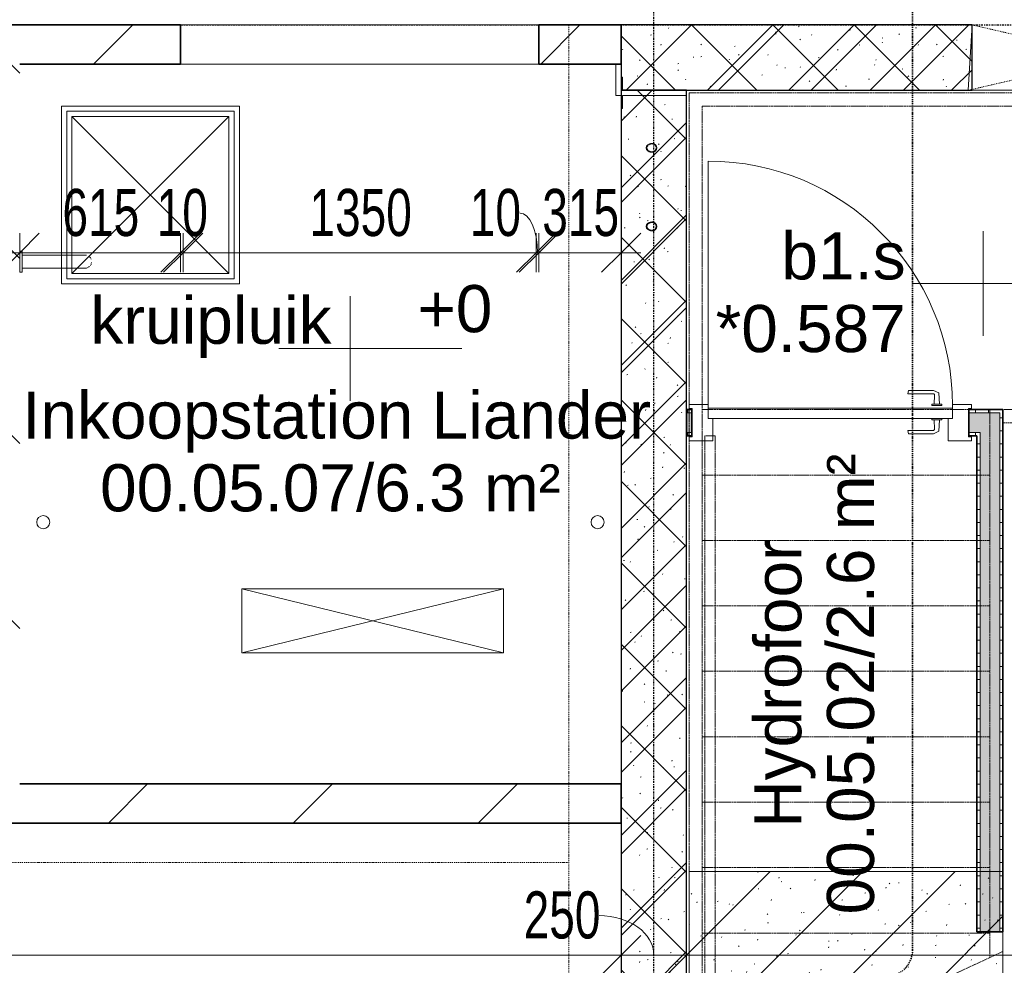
# Model space of a CAD drawing. Header units: millimetres. Extents: x -80560 to 110805, y -11020 to 52719.
# Tile 91 of 152: x 54070 to 57835, y 44207 to 47820. Entities that reach past the tile are written whole.
import ezdxf

# ---------------------------------------------------------------- set-up
doc = ezdxf.new("R2010")
doc.units = ezdxf.units.MM
for name, pattern in [('CENTER2', [20, 8, -4, 4, -4]), ('Dash', [6.35, 3.175, -3.175]), ('DASHDOT2', [8, 4, -2, 0, -2]), ('DASHED2-1', [3, 2, -1]), ('Hidden 1', [3.5, 2, -1.5]), ('HIDDEN2', [4.5, 3, -1.5])]:
    doc.linetypes.add(name, pattern=pattern)
for name, color, linetype, lineweight in [('A-ANNO-DIMS', 211, 'Continuous', 9), ('A-ANNO-DIMS-100', 211, 'Continuous', 9), ('A-ANNO-SYMB', 150, 'Continuous', 9), ('A-AREA-IDEN', 2, 'Continuous', 9), ('A-DETL', 90, 'Continuous', 18), ('A-DETL-GENF', 92, 'Continuous', 18), ('A-DETL-MBND', 5, 'Continuous', 18), ('A-DOOR', 31, 'Continuous', 18), ('A-FLOR', 192, 'Continuous', 18), ('A-FLOR-HRAL', 11, 'Continuous', 18), ('A-FLOR-HRAL-MBND', 5, 'HIDDEN2', 18), ('A-FLOR-OVHD', 1, 'DASHED2-1', 18), ('A-GENM', 13, 'Continuous', 18), ('A-GLAZ', 151, 'Continuous', 18), ('A-GLAZ-IDEN', 152, 'Continuous', 18), ('A-WALL', 113, 'Continuous', 35), ('A-WALL-PATT', 111, 'Continuous', 35), ('G-ANNO-DIMS', 111, 'Continuous', 9), ('G-ANNO-TEXT', 231, 'Continuous', 9), ('I-WALL', 2, 'Continuous', 18), ('S-GRID', 1, 'Continuous', 9), ('S-STRS-MBND', 31, 'HIDDEN2', 18)]:
    doc.layers.add(name, color=color, linetype=linetype, lineweight=lineweight)
doc.styles.add('Arial', font='arial.ttf', dxfattribs={"height": 180})
doc.styles.add('Arial_6', font='arial.ttf', dxfattribs={"width": 0.7, "height": 180})
doc.dimstyles.new('n3o_1_8', dxfattribs={"dimscale": 304.8, "dimtxt": 183.646692, "dimasz": 0.492126, "dimexe": 0.246063, "dimexo": 0.0625, "dimgap": 0.032808, "dimtad": 1, "dimdec": 0, "dimdsep": 46, "dimtxsty": 'Arial_6', "dimblk1": 'OBLIQUE', "dimblk2": 'OBLIQUE', "dimsah": 1, "dimcen": 0.09, "dimdle": 0.246063, "dimazin": 0, "dimtfac": 1, "dimtdec": 4, "dimtix": 1, "dimtmove": 0, "dimatfit": 3, "dimfxl": 0.246063, "dimfxlon": 1, "dimtvp": 1, "dimtolj": 1, "dimtzin": 0, "dimarcsym": 2})
doc.dimstyles.new('n3o_1_8_1', dxfattribs={"dimscale": 304.8, "dimtxt": 183.646692, "dimasz": 0.492126, "dimexe": 0.246063, "dimexo": 0.0625, "dimgap": 0.032808, "dimtad": 1, "dimdec": 0, "dimdsep": 46, "dimtxsty": 'Arial_6', "dimblk1": 'OBLIQUE', "dimblk2": 'OBLIQUE', "dimsah": 1, "dimcen": 0.09, "dimdle": 0.246063, "dimazin": 0, "dimtfac": 1, "dimtdec": 4, "dimtix": 1, "dimtmove": 2, "dimatfit": 3, "dimfxl": 0.246063, "dimfxlon": 1, "dimtvp": 1, "dimtolj": 1, "dimtzin": 0, "dimarcsym": 2})
doc.dimstyles.new('n3o_1_8_2', dxfattribs={"dimscale": 304.8, "dimtxt": 183.646692, "dimasz": 0.492126, "dimexe": 0.246063, "dimexo": 0.0625, "dimgap": 0.032808, "dimtad": 1, "dimdec": 0, "dimdsep": 46, "dimtxsty": 'Arial_6', "dimblk1": 'OBLIQUE', "dimblk2": 'OBLIQUE', "dimsah": 1, "dimcen": 0.09, "dimdle": 0.246063, "dimazin": 0, "dimtfac": 1, "dimtdec": 4, "dimtix": 1, "dimtmove": 1, "dimatfit": 3, "dimfxl": 0.246063, "dimfxlon": 1, "dimtvp": 1, "dimtolj": 1, "dimtzin": 0, "dimarcsym": 2})
doc.dimstyles.new('n3o_1_8_3', dxfattribs={"dimscale": 304.8, "dimtxt": 183.646692, "dimasz": 0.492126, "dimexe": 0.246063, "dimexo": 0.0625, "dimgap": 0.032808, "dimtad": 1, "dimdec": 0, "dimdsep": 46, "dimtxsty": 'Arial_6', "dimblk1": 'OBLIQUE', "dimblk2": 'OBLIQUE', "dimsah": 1, "dimcen": 0.09, "dimdle": 0.246063, "dimazin": 0, "dimtfac": 1, "dimtdec": 4, "dimtix": 1, "dimtmove": 0, "dimatfit": 3, "dimfxl": 0.246063, "dimfxlon": 1, "dimtvp": 1, "dimtolj": 1, "dimtzin": 0, "dimarcsym": 2})
pattern_1 = [(45, (0, 0), (-176.7767, 176.7767), []), (17, (0, 0), (51.37877, 156.87645), [3.353, -159.647, 3.353, -88.647, -134]), (17, (0, 0), (51.37877, 156.87645), [-255, 3.353, -130.647]), (48, (0, 0), (-36.014, 160.26226), [3.353, -158.647, 3.353, -160.647, -132]), (48, (0, 0), (-36.014, 160.26226), [-326, 3.353, -128.647]), (71, (0, 0), (-94.825, 133.12483), [3.353, -156.647, 3.353, -87.247, -131]), (71, (0, 0), (-94.825, 133.12483), [-250.6, 3.353, -127.647])]
pattern_2 = [(180, (57829.82, 44498.81), (-1e-13, -50), [])]
pattern_3 = [(270, (57174.82, 46330), (50, 3e-15), [])]

# ---------------------------------------------------------------- blocks, each defined once
blk = doc.blocks.new('33_vloersparing - 600x600-1382226-DO_00 begane grond')
at = {"layer": 'A-GENM', "lineweight": 5}
for p, q in [((-300, 300), (300, -300)), ((-235.4, -235.4), (300, 300)), ((-300, -300), (-279.6, -279.6))]:
    blk.add_line(p, q, dxfattribs=at)
blk = doc.blocks.new('33_vloersparing - 245x1000-1496757-DO_00 begane grond')
at = {"layer": 'A-GENM', "lineweight": 5}
for p, q in [((-122.5, 500), (122.5, -500)), ((-122.5, -500), (122.5, 500))]:
    blk.add_line(p, q, dxfattribs=at)
blk = doc.blocks.new('19112_SW_LeonardoCollege_R2020_rvt-1-DO_00 begane grond')
at = {"layer": 'A-WALL-PATT', "lineweight": 5}
h = blk.add_hatch(dxfattribs=at)
h.set_pattern_fill('FP_211', color=250, angle=45, style=0, pattern_type=2)
h.set_pattern_definition([(225, (34237.5, 47800), (155.563, -155.563), []), (315, (34237.5, 47800), (155.563, 155.563), [])])
h.paths.add_polyline_path([(31671.339578, 47550), (32817, 47550), (32817, 47800), (31475, 47800), (31475, 47550)], flags=0)
h.paths.add_polyline_path([(37000, 47550), (37000, 47800), (35483, 47800), (35483, 47550), (36957.433923, 47550)], flags=0)
h.paths.add_polyline_path([(33883, 47550), (34617, 47550), (34617, 47800), (33883, 47800), (33883, 47581.066019)], flags=0)
h = blk.add_hatch(dxfattribs=at)
h.set_pattern_fill('FP_209', color=250, angle=45, style=0, pattern_type=2)
h.set_pattern_definition([(135, (31725, 43632.5), (-155.563, -155.563), []), (225, (31725, 43632.5), (155.563, -155.563), [])])
h.paths.add_polyline_path([(31475, 39715), (31725, 39715), (31725, 47550), (31475, 47550), (31475, 39749.387667)], flags=0)
at = {"layer": 'A-FLOR', "color": 50, "lineweight": 9}
for p, q in [((31160, 47800), (29790, 47800)), ((31455, 47530), (31455, 47650)), ((31475, 47530), (31455, 47530)), ((29375, 46920.451868), (29375, 47450)), ((29375, 47450), (29975, 47450)), ((29975, 47450), (29975, 46850)), ((29375, 46850), (29375, 46870.451868)), ((29975, 46850), (29375, 46850)), ((30025, 45645), (31025, 45645)), ((30025, 45400), (30025, 45645)), ((31025, 45645), (31025, 45400)), ((31025, 45400), (30025, 45400))]:
    blk.add_line(p, q, dxfattribs=at)
at = {"layer": 'A-WALL', "color": 10, "lineweight": 25}
for p, q in [((32817, 47800), (31475, 47800)), ((31475, 47800), (31475, 47550)), ((32817, 47550), (32817, 47800)), ((31475, 47550), (32817, 47550))]:
    blk.add_line(p, q, dxfattribs=at)
at = {"layer": 'I-WALL', "color": 10, "lineweight": 25}
for p, q in [((31725, 47550), (31475, 47550)), ((31475, 47550), (31475, 39715)), ((31725, 39715), (31725, 47550))]:
    blk.add_line(p, q, dxfattribs=at)
at = {"color": 50, "lineweight": 9}
blk.add_blockref('33_vloersparing - 600x600-1382226-DO_00 begane grond', (29675, 47150), dxfattribs=at)
at = {"color": 50, "lineweight": 9, "rotation": 270.0000000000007}
blk.add_blockref('33_vloersparing - 245x1000-1496757-DO_00 begane grond', (30525, 45522.5), dxfattribs=at)
blk = doc.blocks.new('MB 31 Wandsparing - 1066 x 2755-3500382-DO_00 begane grond')
at = {"layer": 'A-GENM', "linetype": 'Dash', "lineweight": 9}
for p, q in [((-556.2, 125), (524.8, -125)), ((-541.2, -125), (539.8, 125))]:
    blk.add_line(p, q, dxfattribs=at)
blk = doc.blocks.new('MB 23 Gain Inno _onder element_ - ø83 x 1000-3534273-DO_00 begane grond')
at = {"layer": 'A-GENM', "linetype": 'Hidden 1', "lineweight": 13, "flags": 128}
for points in [[(-17, 0), (-17, 0.2), (-17, 0.4), (-17, 0.8), (-17, 1.2), (-17, 1.7), (-17, 2.3), (-17, 3), (-17, 3.8), (-17, 4.7), (-17, 5.7), (-17, 6.8), (-17, 7.9), (-17, 8)], [(0, -10.9), (-6.3, -9.6), (-11.6, -6), (-15.2, -0.6), (-16.9, 5.6), (-16.7, 12), (-14.7, 18.2), (-11.2, 23.5), (-6.2, 27.6), (0, 29.2)], [(0, 26.5), (-5.5, 25.1), (-9.9, 21.6), (-13, 16.8), (-14.7, 11.4), (-14.9, 5.8), (-13.4, 0.3), (-10.2, -4.4), (-5.5, -7.6), (0, -8.7)], [(0, 29.2), (6.2, 27.6), (11.2, 23.5), (14.7, 18.2), (16.7, 12), (16.9, 5.6), (15.2, -0.6), (11.6, -6), (6.3, -9.6), (0, -10.9)], [(0, -8.7), (5.5, -7.6), (10.2, -4.4), (13.4, 0.3), (14.9, 5.8), (14.7, 11.4), (13, 16.9), (9.9, 21.6), (5.5, 25.1), (0, 26.5)], [(17, 8), (17, 6.9), (17, 5.8), (17, 4.8), (17, 3.9), (17, 3.1), (17, 2.4), (17, 1.8), (17, 1.2), (17, 0.8), (17, 0.5), (17, 0.2), (17, 0.1), (17, 0)]]:
    blk.add_lwpolyline(points, dxfattribs=at)
blk = doc.blocks.new('95251-Leonardo College Leiden_rvt-1-DO_00 begane grond')
at = {"layer": 'A-GENM', "lineweight": 9}
h = blk.add_hatch(dxfattribs=at)
h.set_pattern_fill('FP_251', color=256, style=0, pattern_type=2)
h.set_pattern_definition(pattern_1)
h.paths.add_polyline_path([(31735, 43934.1), (31795, 43934.1), (31799.2, 44083.8), (32870.9, 44083.8), (32875.2, 43934.1), (32935, 43934.1), (32935, 43937.4), (32885, 43937.4), (32885, 44080), (32872.3, 44080.6), (32935, 44109.8), (32935, 44565.5), (31735, 44565.5), (31735, 44248.4)], flags=0)
at = {"layer": 'A-WALL-PATT', "lineweight": 9}
h = blk.add_hatch(dxfattribs=at)
h.set_pattern_fill('FP_251', color=55, style=0, pattern_type=2)
h.set_pattern_definition(pattern_1)
h.paths.add_polyline_path([(36957.4, 47550), (37000, 47550), (37000, 47800), (35483, 47800), (35498, 47550), (36663.8, 47550)], flags=0)
h.paths.add_polyline_path([(33898, 47550), (34602, 47550), (34617, 47800), (33883, 47800), (33896.1, 47581.1)], flags=0)
h.paths.add_polyline_path([(32258.7, 47550), (32802, 47550), (32817, 47800), (31475, 47800), (31475, 47600), (31480, 47600), (31480, 47550), (31965, 47550)], flags=0)
h = blk.add_hatch(dxfattribs=at)
h.set_pattern_fill('FP_251', color=55, style=0, pattern_type=2)
h.set_pattern_definition(pattern_1)
h.paths.add_polyline_path([(31480, 43507.5), (31720, 43507.5), (31720, 43557.5), (31725, 43557.5), (31725, 47530), (31480, 47530), (31480, 47480), (31475, 47480), (31475, 43557.5), (31480, 43557.5)], flags=0)
h.paths.add_polyline_path([(31593.9, 43605.4), (31587.6, 43605.5), (31581.6, 43607.6), (31576.5, 43611.3), (31572.8, 43616.5), (31570.8, 43622.5), (31572.8, 43628.5), (31576.5, 43633.7), (31581.6, 43637.4), (31587.6, 43639.5), (31593.9, 43639.6), (31600, 43637.7), (31604.2, 43635.1), (31607.6, 43631.6), (31610, 43627.3), (31610.9, 43622.5), (31610, 43617.7), (31607.6, 43613.4), (31604.2, 43609.9), (31597.9, 43606.6)], flags=0)
h.paths.add_polyline_path([(31593.9, 43905.4), (31587.6, 43905.5), (31581.6, 43907.6), (31576.5, 43911.3), (31572.8, 43916.5), (31570.8, 43922.5), (31572.8, 43928.5), (31576.5, 43933.7), (31581.6, 43937.4), (31587.6, 43939.5), (31593.9, 43939.6), (31600, 43937.7), (31604.2, 43935.1), (31607.6, 43931.6), (31610, 43927.3), (31610.9, 43922.5), (31608.6, 43915.2), (31607.6, 43913.4), (31604.2, 43909.9), (31600, 43907.3)], flags=0)
h.paths.add_polyline_path([(31593.9, 47012.9), (31587.6, 47013), (31581.6, 47015.1), (31576.5, 47018.8), (31572.8, 47024), (31570.8, 47030), (31572.8, 47036), (31576.5, 47041.2), (31581.6, 47044.9), (31587.6, 47047), (31593.9, 47047.1), (31600, 47045.2), (31604.2, 47042.6), (31607.6, 47039.1), (31610, 47034.8), (31610.9, 47030), (31610, 47025.2), (31607.6, 47020.9), (31604.2, 47017.4), (31600, 47014.8)], flags=0)
h.paths.add_polyline_path([(31593.9, 47312.9), (31587.6, 47313), (31581.6, 47315.1), (31576.5, 47318.8), (31572.8, 47324), (31571.2, 47331.1), (31572.8, 47336), (31576.5, 47341.2), (31581.6, 47344.9), (31587.6, 47347), (31593.9, 47347.1), (31600, 47345.2), (31604.2, 47342.6), (31607.6, 47339.1), (31610, 47334.8), (31610.9, 47330), (31610, 47325.2), (31607.6, 47320.9), (31604.2, 47317.4), (31600, 47314.8)], flags=0)
at = {"layer": 'A-GENM', "color": 170, "lineweight": 5}
for p, q in [((32935, 44565.5), (31735, 44565.5)), ((31735, 44565.5), (31735, 43934.1)), ((32935, 44109.8), (32935, 44565.5))]:
    blk.add_line(p, q, dxfattribs=at)
at = {"layer": 'A-WALL', "color": 170, "lineweight": 5}
for p, q in [((32817, 47800), (31475, 47800)), ((31475, 47800), (31475, 47600)), ((32802, 47550), (32817, 47800)), ((31475, 47600), (31480, 47600)), ((31480, 47600), (31480, 47550)), ((31480, 47550), (32802, 47550)), ((31725, 47530), (31480, 47530)), ((31480, 47530), (31480, 47480)), ((31725, 43557.5), (31725, 47530)), ((31480, 47480), (31475, 47480)), ((31475, 47480), (31475, 43557.5)), ((31610.9, 47330), (31609.6, 47323.7)), ((31606, 47318.4), (31600.6, 47314.8)), ((31609.6, 47323.7), (31606, 47318.4)), ((31594.4, 47046.9), (31600.6, 47045.2)), ((31600.6, 47045.2), (31606, 47041.6)), ((31606, 47041.6), (31609.6, 47036.3)), ((31609.6, 47036.3), (31610.9, 47030)), ((31610.9, 47030), (31609.6, 47023.7)), ((31606, 47018.4), (31600.6, 47014.8)), ((31609.6, 47023.7), (31606, 47018.4))]:
    blk.add_line(p, q, dxfattribs=at)
at = {"layer": 'A-WALL', "color": 170, "lineweight": 5, "flags": 128}
for points in [[(31570.8, 47330), (31572.4, 47336.2), (31576.5, 47341.2), (31581.8, 47344.7), (31588, 47346.7), (31594.4, 47346.9), (31600.6, 47345.2), (31606, 47341.6), (31609.6, 47336.3), (31610.9, 47330)], [(31600.6, 47314.8), (31594.4, 47313.1), (31588, 47313.3), (31581.8, 47315.3), (31576.5, 47318.8), (31572.4, 47323.8), (31570.8, 47330)], [(31570.8, 47030), (31572.4, 47036.2), (31576.5, 47041.2), (31581.8, 47044.7), (31588, 47046.7), (31594.4, 47046.9)], [(31600.6, 47014.8), (31594.4, 47013.1), (31588, 47013.3), (31581.8, 47015.3), (31576.5, 47018.8), (31572.4, 47023.8), (31570.8, 47030)]]:
    blk.add_lwpolyline(points, dxfattribs=at)
at = {"color": 130, "lineweight": 9, "rotation": 180}
blk.add_blockref('MB 31 Wandsparing - 1066 x 2755-3500382-DO_00 begane grond', (33341.8, 47675), dxfattribs=at)
at = {"color": 130, "lineweight": 9, "extrusion": (0, 0, -1), "rotation": 270.0000000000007}
for p in [(-31600, 47330), (-31600, 47030)]:
    blk.add_blockref('MB 23 Gain Inno _onder element_ - ø83 x 1000-3534273-DO_00 begane grond', p, dxfattribs=at)
blk = doc.blocks.new('Railing - Railing-32694522-DO_00 begane grond')
at = {"layer": 'A-FLOR-HRAL'}
for p, q in [((31835, 43596.8), (31795, 43578.2)), ((31795, 42580), (31795, 43578.2)), ((31835, 42580), (31835, 43596.8)), ((31835, 42580), (31795, 42580))]:
    blk.add_line(p, q, dxfattribs=at)
at = {"layer": 'A-FLOR-HRAL-MBND'}
for p, q in [((31795, 46230), (31835, 46230)), ((31795, 46080), (31795, 46230)), ((31835, 46080), (31835, 46230)), ((31795, 43728.2), (31795, 46080)), ((31835, 43746.8), (31835, 46080))]:
    blk.add_line(p, q, dxfattribs=at)
blk = doc.blocks.new('32_n3o_deur_enkel - 90x139_17_K_930_2410x1080-32119814-DO_00 begane grond')
at = {"layer": 'A-GLAZ'}
for p, q in [((-540, 69.5), (-450, 69.5)), ((-540, 54.5), (-540, 69.5)), ((-528, 54.5), (-540, 54.5)), ((-528, -54.5), (-528, 54.5)), ((-450, 69.5), (-450, -15.5)), ((450, 69.5), (540, 69.5)), ((450, -15.5), (450, 69.5)), ((528, 54.5), (528, -54.5)), ((540, 54.5), (528, 54.5)), ((540, 69.5), (540, 54.5)), ((-540, -54.5), (-528, -54.5)), ((-540, -69.5), (-540, -54.5)), ((-467, -69.5), (-540, -69.5)), ((-467, -55.5), (-467, -69.5)), ((467, -69.5), (467, -55.5)), ((540, -69.5), (467, -69.5)), ((528, -54.5), (540, -54.5)), ((540, -54.5), (540, -69.5))]:
    blk.add_line(p, q, dxfattribs=at)
blk = doc.blocks.new('30_n3o_deur_dicht - 40mm_draai_LS-31987325-DO_00 begane grond')
at = {"layer": 'A-DOOR'}
for p, q in [((-934, -40), (-934, 0)), ((-934, 0), (0, 0)), ((0, 0), (0, -40)), ((0, -40), (-934, -40))]:
    blk.add_line(p, q, dxfattribs=at)
blk = doc.blocks.new('30_n3o_beslag_deurkruk_met_schild - std-887349-DO_00 begane grond')
at = {"layer": 'A-DOOR'}
for p, q in [((-10, 5), (-7.8, 48.4)), ((-7.8, 48.4), (12.7, 58)), ((8.3, 39.7), (10, 5)), ((12.7, 58), (108, 58)), ((111, 45), (13.3, 45)), ((108, 58), (111, 45)), ((18.5, 5), (-18.5, 5)), ((-18.5, 5), (-18.5, 0)), ((18.5, 0), (18.5, 5))]:
    blk.add_line(p, q, dxfattribs=at)
at = {"layer": 'A-DOOR', "flags": 128}
blk.add_lwpolyline([(13.3, 45), (11.3, 44.6), (9.6, 43.4), (8.6, 41.7), (8.3, 39.7)], dxfattribs=at)
blk = doc.blocks.new('30_n3o_beslag_deurkruk_met_schild - std-875116-DO_00 begane grond')
at = {"layer": 'A-DOOR'}
for p, q in [((18.5, 0), (-18.5, 0)), ((-18.5, 0), (-18.5, -5)), ((18.5, -5), (18.5, 0)), ((-18.5, -5), (18.5, -5)), ((-7.8, -48.4), (-10, -5)), ((10, -5), (8.3, -39.7)), ((12.7, -58), (-7.8, -48.4)), ((108, -58), (12.7, -58)), ((13.3, -45), (111, -45)), ((111, -45), (108, -58))]:
    blk.add_line(p, q, dxfattribs=at)
at = {"layer": 'A-DOOR', "flags": 128}
blk.add_lwpolyline([(8.3, -39.7), (8.6, -41.7), (9.6, -43.4), (11.3, -44.6), (13.3, -45)], dxfattribs=at)
blk = doc.blocks.new('00_n3o_symbool_swingangle - std-31756284-DO_00 begane grond')
at = {"layer": 'A-DOOR'}
blk.add_line((-415, 10), (-415, 944), dxfattribs=at)
blk.add_arc((-415, 10), 934, 360, 90, dxfattribs=at)
blk = doc.blocks.new('n3o_sparing - r_25-34054078-DO_00 begane grond')
at = {"layer": 'A-DETL-MBND'}
for start, end in [(360, 180), (180, 360)]:
    blk.add_arc((0, 0), 25, start, end, dxfattribs=at)
blk = doc.blocks.new('n3o_beugel - n3o_beugel-34070614-DO_00 begane grond')
at = {"layer": 'A-GENM'}
for p, q in [((10, 40), (0, 40)), ((10, 40), (10, -40)), ((200, 25), (10, 25)), ((272.9, 10), (273.3, 9.1)), ((10, -25), (200, -25)), ((260.2, -22.8), (259.3, -23.2)), ((270.2, -14.7), (269.6, -15.5)), ((274.9, -2.7), (274.7, -3.7)), ((0, -40), (10, -40))]:
    blk.add_line(p, q, dxfattribs=at)
at = {"layer": 'A-GENM', "flags": 128}
for points in [[(250, 25), (250, 25), (249.8, 25), (249.6, 25), (249.4, 25), (249, 25), (248.6, 25), (248.1, 25), (247.5, 25), (246.8, 25), (246.1, 25), (245.2, 25), (244.3, 25), (243.4, 25), (242.4, 25), (241.3, 25), (240.1, 25), (238.9, 25), (237.6, 25), (236.2, 25), (234.8, 25), (233.4, 25), (231.9, 25), (230.3, 25), (228.7, 25), (227, 25), (225.3, 25), (223.6, 25), (221.8, 25), (220, 25), (218.1, 25), (216.2, 25), (214.3, 25), (212.4, 25), (210.5, 25), (208.5, 25), (206.5, 25), (204.5, 25), (202.5, 25), (200.5, 25), (200, 25)], [(246.6, 25), (247.3, 25), (247.9, 25), (248.4, 25), (248.9, 25), (249.3, 25), (249.6, 25), (249.8, 25), (249.9, 25), (250, 25), (250, 25)], [(250, 25), (251, 25), (252, 24.9), (253, 24.8), (254, 24.7), (255, 24.5), (255.9, 24.3)], [(264.1, 20.6), (264.9, 20.1), (265.7, 19.4), (266.5, 18.8)], [(268.6, 16.7), (269.3, 15.9), (269.9, 15.1), (270.5, 14.3), (271, 13.5)], [(200, -25), (202, -25), (204, -25), (206, -25), (208, -25), (209.9, -25), (211.9, -25), (213.8, -25), (215.7, -25), (217.6, -25), (219.5, -25), (221.3, -25), (223.1, -25), (224.8, -25), (226.6, -25), (228.2, -25), (229.9, -25), (231.4, -25), (233, -25), (234.4, -25), (235.9, -25), (237.2, -25), (238.5, -25), (239.8, -25), (241, -25), (242.1, -25), (243.1, -25), (244.1, -25), (245, -25), (245.8, -25), (246.6, -25), (247.3, -25), (247.9, -25), (248.4, -25), (248.9, -25), (249.3, -25), (249.6, -25), (249.8, -25), (249.9, -25), (250, -25), (250, -25)], [(250, -25), (250, -25), (249.8, -25), (249.6, -25), (249.4, -25), (249, -25), (248.6, -25)], [(255.5, -24.4), (254.5, -24.6), (253.5, -24.7), (252.5, -24.9), (251.5, -25), (250.5, -25), (250, -25)], [(266.9, -18.4), (266.1, -19.1), (265.4, -19.7), (264.6, -20.3), (263.7, -20.9)], [(273.8, -7.6), (273.5, -8.6), (273.1, -9.5), (272.7, -10.4), (272.3, -11.3)]]:
    blk.add_lwpolyline(points, dxfattribs=at)
blk = doc.blocks.new('01_n3o_symbool_lijn_met_tekst - brandwerend_B60-31157512-DO_00 begane grond')
at = {"layer": 'A-DETL-GENF', "color": 3, "linetype": 'DASHDOT2'}
blk.add_line((0, 0), (8362.5, 0), dxfattribs=at)
blk = doc.blocks.new('01_n3o_symbool_lijn_met_tekst - brandwerend_B60-33397399-DO_00 begane grond')
at = {"layer": 'A-DETL-GENF', "color": 3, "linetype": 'DASHDOT2'}
blk.add_line((0, 0), (6830, 0), dxfattribs=at)
blk = doc.blocks.new('DIMBLOCK88-DO_00 begane grond')
at = {"layer": 'A-ANNO-DIMS-100'}
for p, q in [((49144.8, 44245.4), (49219.8, 44320.4)), ((49144.8, 44320.4), (49144.8, 44170.4)), ((49144.8, 44245.4), (49144.8, 44320.4)), ((56369.8, 44245.4), (56444.8, 44320.4)), ((56369.8, 44320.4), (56369.8, 44170.4)), ((56369.8, 44245.4), (56369.8, 44320.4)), ((49144.8, 44245.4), (49069.8, 44170.4)), ((49144.8, 44245.4), (56369.8, 44245.4)), ((56369.8, 44245.4), (56294.8, 44170.4))]:
    blk.add_line(p, q, dxfattribs=at)
at = {"layer": 'A-ANNO-DIMS-100', "color": 0, "insert": (52565.2, 44489.1), "char_height": 180, "width": 461.094, "attachment_point": 1, "line_spacing_factor": 0.941778, "style": 'Arial_6'}
blk.add_mtext('7225', dxfattribs=at)
blk = doc.blocks.new('_Oblique')
at = {"color": 0, "linetype": 'ByBlock', "lineweight": -2}
blk.add_line((-0.5, -0.5), (0.5, 0.5), dxfattribs=at)
blk = doc.blocks.new('DIMBLOCK89-DO_00 begane grond')
at = {"layer": 'A-ANNO-DIMS-100'}
for p, q in [((56369.8, 44245.4), (56444.8, 44320.4)), ((56369.8, 44320.4), (56369.8, 44170.4)), ((56369.8, 44245.4), (56369.8, 44320.4)), ((56619.8, 44245.4), (56694.8, 44320.4)), ((56619.8, 44320.4), (56619.8, 44170.4)), ((56619.8, 44245.4), (56619.8, 44320.4)), ((56369.8, 44245.4), (56294.8, 44170.4)), ((56369.8, 44245.4), (56619.8, 44245.4)), ((56619.8, 44245.4), (56544.8, 44170.4))]:
    blk.add_line(p, q, dxfattribs=at)
blk.add_ellipse((56285.1, 44245.4), major_axis=(209.7, 0), ratio=0.72125, start_param=0, end_param=1.570796, dxfattribs=at)
at = {"layer": 'A-ANNO-DIMS-100', "color": 0, "insert": (55996.9, 44489.1), "char_height": 180, "width": 345.821, "attachment_point": 1, "line_spacing_factor": 0.941778, "style": 'Arial_6'}
blk.add_mtext('250', dxfattribs=at)
blk = doc.blocks.new('DIMBLOCK90-DO_00 begane grond')
at = {"layer": 'A-ANNO-DIMS-100'}
for p, q in [((56619.8, 44245.4), (56694.8, 44320.4)), ((56619.8, 44320.4), (56619.8, 44170.4)), ((56619.8, 44245.4), (56619.8, 44320.4)), ((59219.8, 44245.4), (59294.8, 44320.4)), ((59219.8, 44320.4), (59219.8, 44170.4)), ((59219.8, 44245.4), (59219.8, 44320.4)), ((56619.8, 44245.4), (56544.8, 44170.4)), ((56619.8, 44245.4), (59219.8, 44245.4)), ((59219.8, 44245.4), (59144.8, 44170.4))]:
    blk.add_line(p, q, dxfattribs=at)
at = {"layer": 'A-ANNO-DIMS-100', "color": 0, "insert": (57958.8, 44489.1), "char_height": 180, "width": 461.094, "attachment_point": 1, "line_spacing_factor": 0.941778, "style": 'Arial_6'}
blk.add_mtext('2600', dxfattribs=at)
blk = doc.blocks.new('Spot Elevations - default-305554-DO_00 begane grond')
at = {"layer": 'G-ANNO-DIMS'}
for p, q in [((0, 2), (0, -2)), ((4.277, 0), (-2.723, 0))]:
    blk.add_line(p, q, dxfattribs=at)
blk = doc.blocks.new('DIMBLOCK450-DO_00 begane grond')
at = {"layer": 'A-ANNO-DIMS-100'}
for p, q in [((54069.8, 46929.5), (54144.8, 47004.5)), ((54069.8, 47004.5), (54069.8, 46854.5)), ((54069.8, 46929.5), (54069.8, 47004.5)), ((54684.8, 46929.5), (54759.8, 47004.5)), ((54684.8, 47004.5), (54684.8, 46854.5)), ((54684.8, 46929.5), (54684.8, 47004.5)), ((53994.8, 46929.5), (54684.8, 46929.5)), ((54069.8, 46929.5), (53994.8, 46854.5)), ((54684.8, 46929.5), (54609.8, 46854.5))]:
    blk.add_line(p, q, dxfattribs=at)
at = {"layer": 'A-ANNO-DIMS-100', "color": 0, "insert": (54233.2, 47173.2), "char_height": 180, "width": 345.821, "attachment_point": 1, "line_spacing_factor": 0.941778, "style": 'Arial_6'}
blk.add_mtext('615', dxfattribs=at)
blk = doc.blocks.new('DIMBLOCK451-DO_00 begane grond')
at = {"layer": 'A-ANNO-DIMS-100'}
for p, q in [((54684.8, 46929.5), (54759.8, 47004.5)), ((54684.8, 47004.5), (54684.8, 46854.5)), ((54684.8, 46929.5), (54684.8, 47004.5)), ((54694.8, 46929.5), (54769.8, 47004.5)), ((54694.8, 47004.5), (54694.8, 46854.5)), ((54694.8, 46929.5), (54694.8, 47004.5)), ((54684.8, 46929.5), (54609.8, 46854.5)), ((54694.8, 46929.5), (54619.8, 46854.5)), ((54684.8, 46929.5), (54694.8, 46929.5))]:
    blk.add_line(p, q, dxfattribs=at)
at = {"layer": 'A-ANNO-DIMS-100', "color": 0, "insert": (54593.8, 47173.2), "char_height": 180, "width": 230.547, "attachment_point": 1, "line_spacing_factor": 0.941778, "style": 'Arial_6'}
blk.add_mtext('10', dxfattribs=at)
blk = doc.blocks.new('DIMBLOCK452-DO_00 begane grond')
at = {"layer": 'A-ANNO-DIMS-100'}
for p, q in [((54694.8, 46929.5), (54769.8, 47004.5)), ((54694.8, 47004.5), (54694.8, 46854.5)), ((54694.8, 46929.5), (54694.8, 47004.5)), ((56044.8, 46929.5), (56119.8, 47004.5)), ((56044.8, 47004.5), (56044.8, 46854.5)), ((56044.8, 46929.5), (56044.8, 47004.5)), ((54694.8, 46929.5), (54619.8, 46854.5)), ((54694.8, 46929.5), (56044.8, 46929.5)), ((56044.8, 46929.5), (55969.8, 46854.5))]:
    blk.add_line(p, q, dxfattribs=at)
at = {"layer": 'A-ANNO-DIMS-100', "color": 0, "insert": (55177.7, 47173.2), "char_height": 180, "width": 461.094, "attachment_point": 1, "line_spacing_factor": 0.941778, "style": 'Arial_6'}
blk.add_mtext('1350', dxfattribs=at)
blk = doc.blocks.new('DIMBLOCK453-DO_00 begane grond')
at = {"layer": 'A-ANNO-DIMS-100'}
for p, q in [((56044.8, 46929.5), (56119.8, 47004.5)), ((56044.8, 47004.5), (56044.8, 46854.5)), ((56044.8, 46929.5), (56044.8, 47004.5)), ((56054.8, 46929.5), (56129.8, 47004.5)), ((56054.8, 47004.5), (56054.8, 46854.5)), ((56054.8, 46929.5), (56054.8, 47004.5)), ((56044.8, 46929.5), (55969.8, 46854.5)), ((56054.8, 46929.5), (55979.8, 46854.5)), ((56044.8, 46929.5), (56054.8, 46929.5))]:
    blk.add_line(p, q, dxfattribs=at)
blk.add_ellipse((55983.1, 46929.5), major_axis=(0, 151.3), ratio=0.441375, start_param=4.712389, end_param=6.283185, dxfattribs=at)
at = {"layer": 'A-ANNO-DIMS-100', "color": 0, "insert": (55790.9, 47173.2), "char_height": 180, "width": 230.547, "attachment_point": 1, "line_spacing_factor": 0.941778, "style": 'Arial_6'}
blk.add_mtext('10', dxfattribs=at)
blk = doc.blocks.new('DIMBLOCK454-DO_00 begane grond')
at = {"layer": 'A-ANNO-DIMS-100'}
for p, q in [((56054.8, 46929.5), (56129.8, 47004.5)), ((56054.8, 47004.5), (56054.8, 46854.5)), ((56054.8, 46929.5), (56054.8, 47004.5)), ((56369.8, 46929.5), (56444.8, 47004.5)), ((56369.8, 47004.5), (56369.8, 46854.5)), ((56369.8, 46929.5), (56369.8, 47004.5)), ((56054.8, 46929.5), (55979.8, 46854.5)), ((56054.8, 46929.5), (56444.8, 46929.5)), ((56369.8, 46929.5), (56294.8, 46854.5))]:
    blk.add_line(p, q, dxfattribs=at)
at = {"layer": 'A-ANNO-DIMS-100', "color": 0, "insert": (56068.2, 47173.2), "char_height": 180, "width": 345.821, "attachment_point": 1, "line_spacing_factor": 0.941778, "style": 'Arial_6'}
blk.add_mtext('315', dxfattribs=at)

msp = doc.modelspace()

# ---------------------------------------------------------------- hatches: boundary and pattern name
at = {"layer": 'A-WALL-PATT', "lineweight": 18}
h = msp.add_hatch(dxfattribs=at)
h.set_pattern_fill('FP_253', color=256, angle=-315, style=0, pattern_type=2)
h.set_pattern_definition([(225, (53794.8, 47800), (353.55, -353.55), [])])
h.paths.add_polyline_path([(54684.8, 47650), (54684.8, 47800), (54069.8, 47800), (54069.8, 47650)], flags=0)
h.paths.add_polyline_path([(53042.1, 47650), (53919.8, 47650), (53919.8, 47800), (52904.8, 47800), (52904.8, 47650)], flags=0)
h = msp.add_hatch(dxfattribs=at)
h.set_pattern_fill('FP_242', color=256, angle=45, style=0, pattern_type=2)
h.set_pattern_definition([(315, (53919.8, 46350), (353.55, 353.55), [])])
h.paths.add_polyline_path([(53919.8, 44900), (54069.8, 44900), (54069.8, 47800), (53919.8, 47800), (53919.8, 45581.5)], flags=0)
h = msp.add_hatch(dxfattribs=at)
h.set_pattern_fill('FP_243', color=256, angle=-315, style=0, pattern_type=2)
h.set_pattern_definition([(225, (56212.3, 47800), (353.55, -353.55), [])])
h.paths.add_polyline_path([(56369.8, 47650), (56369.8, 47800), (56054.8, 47800), (56054.8, 47650), (56272.5, 47650)], flags=0)
h = msp.add_hatch(dxfattribs=at)
h.set_pattern_fill('FP_149', color=256, angle=-270, style=0, pattern_type=2)
h.set_pattern_definition(pattern_3)
h.paths.add_polyline_path([(57729.8, 46317.5), (57817.3, 46317.5), (57817.3, 46330), (57699.8, 46330), (57699.8, 46317.5)], flags=0)
h.paths.add_polyline_path([(56639.8, 46317.5), (56639.8, 46330), (56619.8, 46330), (56619.8, 46317.5)], flags=0)
at = {"layer": 'A-WALL-PATT', "lineweight": 5}
h = msp.add_hatch(color=256, dxfattribs=at)
h.paths.add_polyline_path([(57699.8, 46242.5), (57742.3, 46242.5), (57742.3, 46317.5), (57699.8, 46317.5), (57699.8, 46248)], flags=0)
h.paths.add_polyline_path([(56639.8, 46242.5), (56639.8, 46317.5), (56619.8, 46317.5), (56619.8, 46242.5)], flags=0)
msp.add_hatch(color=256, dxfattribs=at).paths.add_polyline_path([(57742.3, 44334.3), (57817.3, 44334.3), (57817.3, 46317.5), (57742.3, 46317.5), (57742.3, 45581.5)], flags=0)
at = {"layer": 'A-WALL-PATT', "lineweight": 18}
h = msp.add_hatch(dxfattribs=at)
h.set_pattern_fill('FP_148', color=256, angle=90, style=0, pattern_type=2)
h.set_pattern_definition(pattern_2)
h.paths.add_polyline_path([(57817.3, 44334.3), (57829.8, 44334.3), (57829.8, 46330), (57817.3, 46330), (57817.3, 45581.5)], flags=0)
h = msp.add_hatch(dxfattribs=at)
h.set_pattern_fill('FP_149', color=256, angle=-270, style=0, pattern_type=2)
h.set_pattern_definition(pattern_3)
h.paths.add_polyline_path([(56619.8, 46230), (56639.8, 46230), (56639.8, 46242.5), (56619.8, 46242.5)], flags=0)
h.paths.add_polyline_path([(57729.8, 46230), (57729.8, 46242.5), (57699.8, 46242.5), (57699.8, 46230)], flags=0)
h = msp.add_hatch(dxfattribs=at)
h.set_pattern_fill('FP_148', color=256, angle=90, style=0, pattern_type=2)
h.set_pattern_definition(pattern_2)
h.paths.add_polyline_path([(57729.8, 44334.3), (57742.3, 44334.3), (57742.3, 46242.5), (57729.8, 46242.5), (57729.8, 45581.5)], flags=0)
h = msp.add_hatch(dxfattribs=at)
h.set_pattern_fill('FP_244', color=256, angle=-315, style=0, pattern_type=2)
h.set_pattern_definition([(225, (53144.8, 44900), (353.55, -353.55), [])])
h.paths.add_polyline_path([(55978.8, 44750), (56369.8, 44750), (56369.8, 44900), (49919.8, 44900), (49919.8, 44750), (53629.4, 44750)], flags=0)

# ---------------------------------------------------------------- linework, layer by layer
at = {"layer": 'A-ANNO-SYMB', "linetype": 'DASHDOT2', "lineweight": 35}
msp.add_line((57483.7, 44264.6), (57483.7, 49189.7), dxfattribs=at)
msp.add_arc((57383.7, 44264.6), 100, 270, 0, dxfattribs=at)
at = {"layer": 'A-DETL'}
for p, q in [((54229.8, 47490), (54909.8, 47490)), ((54229.8, 46810), (54229.8, 47490)), ((54909.8, 47490), (54909.8, 46810)), ((54249.8, 47470), (54889.8, 47470)), ((54249.8, 46830), (54249.8, 47470)), ((54269.8, 47450), (54869.8, 47450)), ((54269.8, 47450), (54269.8, 46850)), ((54269.8, 46850), (54869.8, 47450)), ((54269.8, 47450), (54869.8, 46850)), ((54869.8, 47450), (54869.8, 46850)), ((54889.8, 47470), (54889.8, 46830)), ((54269.8, 46850), (54869.8, 46850)), ((54909.8, 46810), (54229.8, 46810)), ((54889.8, 46830), (54249.8, 46830))]:
    msp.add_line(p, q, dxfattribs=at)
at = {"layer": 'A-FLOR'}
msp.add_line((58777.8, 47550), (57711.8, 47550), dxfattribs=at)
at = {"layer": 'A-FLOR-OVHD'}
msp.add_line((54669.8, 47650), (56069.8, 47650), dxfattribs=at)
at = {"layer": 'A-WALL', "lineweight": 18}
for p, q in [((56619.8, 46317.5), (56639.8, 46317.5)), ((57699.8, 46317.5), (57817.3, 46317.5)), ((57817.3, 46317.5), (57817.3, 44334.3)), ((56619.8, 46242.5), (56639.8, 46242.5)), ((57699.8, 46242.5), (57742.3, 46242.5)), ((57742.3, 46242.5), (57742.3, 44334.3))]:
    msp.add_line(p, q, dxfattribs=at)
at = {"layer": 'I-WALL', "lineweight": 35}
for p, q in [((54684.8, 47800), (52904.8, 47800)), ((54684.8, 47650), (54684.8, 47800)), ((56369.8, 47800), (56054.8, 47800)), ((56054.8, 47800), (56054.8, 47650)), ((56369.8, 47650), (56369.8, 47800)), ((54069.8, 47650), (54684.8, 47650)), ((56054.8, 47650), (56369.8, 47650)), ((56639.8, 46330), (56619.8, 46330)), ((56619.8, 46330), (56619.8, 46230)), ((56639.8, 46230), (56639.8, 46330)), ((57829.8, 46330), (57699.8, 46330)), ((57699.8, 46330), (57699.8, 46230)), ((57829.8, 44334.3), (57829.8, 46330)), ((56619.8, 46230), (56639.8, 46230)), ((57699.8, 46230), (57729.8, 46230)), ((57729.8, 46230), (57729.8, 44334.3)), ((56369.8, 44900), (54069.8, 44900)), ((56369.8, 44750), (56369.8, 44900)), ((49144.8, 44750), (56369.8, 44750)), ((57729.8, 44334.3), (57829.8, 44334.3))]:
    msp.add_line(p, q, dxfattribs=at)
at = {"layer": 'S-GRID', "linetype": 'CENTER2', "lineweight": 25}
for p, q in [((56494.8, 4383.3), (56494.8, 52119.1)), ((29945.3, 47800), (110204.9, 47800))]:
    msp.add_line(p, q, dxfattribs=at)
at = {"layer": 'S-STRS-MBND'}
for p, q in [((56629.8, 47540), (56629.8, 46141.6)), ((59209.8, 47540), (56629.8, 47540)), ((56679.8, 47490), (56679.8, 46141.6)), ((59159.8, 47490), (56679.8, 47490)), ((56679.8, 46330), (57779.8, 46330)), ((56679.8, 46141.6), (56679.8, 46330)), ((57779.8, 46330), (57779.8, 46280)), ((57779.8, 46330), (58059.8, 46330)), ((57779.8, 46280), (57779.8, 46330)), ((57779.8, 44236.5), (57779.8, 46280)), ((57829.8, 46280), (58009.8, 46280)), ((57829.8, 44259.8), (57829.8, 46280)), ((56629.8, 43937.4), (56629.8, 46141.6)), ((56679.8, 43937.4), (56679.8, 46141.6)), ((56679.8, 46080), (57779.8, 46080)), ((56679.8, 45830), (57779.8, 45830)), ((56679.8, 45580), (57779.8, 45580)), ((56679.8, 45330), (57779.8, 45330)), ((56679.8, 45080), (57779.8, 45080)), ((56679.8, 44830), (57779.8, 44830)), ((56679.8, 44580), (57779.8, 44580)), ((56679.8, 44330), (57779.8, 44330)), ((57829.8, 44259.8), (57343.1, 44032.8))]:
    msp.add_line(p, q, dxfattribs=at)

# ---------------------------------------------------------------- block references
at = {"color": 250, "lineweight": 5}
for name in ['19112_SW_LeonardoCollege_R2020_rvt-1-DO_00 begane grond', '95251-Leonardo College Leiden_rvt-1-DO_00 begane grond']:
    msp.add_blockref(name, (24894.8, 0), dxfattribs=at)
at = {"layer": 'A-DETL-GENF', "color": 3, "linetype": 'DASHDOT2', "rotation": 269.9999999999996}
msp.add_blockref('01_n3o_symbool_lijn_met_tekst - brandwerend_B60-31157512-DO_00 begane grond', (56169.8, 47800), dxfattribs=at)
at = {"layer": 'A-DETL-GENF', "color": 3, "linetype": 'DASHDOT2'}
msp.add_blockref('01_n3o_symbool_lijn_met_tekst - brandwerend_B60-33397399-DO_00 begane grond', (49339.8, 44600), dxfattribs=at)
at = {"layer": 'A-DOOR'}
msp.add_blockref('00_n3o_symbool_swingangle - std-31756284-DO_00 begane grond', (57117.8, 46335.5), dxfattribs=at)
at = {"layer": 'A-DOOR', "rotation": 180}
for name, p in [('30_n3o_beslag_deurkruk_met_schild - std-875116-DO_00 begane grond', (57576.8, 46345.5)), ('30_n3o_deur_dicht - 40mm_draai_LS-31987325-DO_00 begane grond', (56702.8, 46295.5)), ('30_n3o_beslag_deurkruk_met_schild - std-887349-DO_00 begane grond', (57576.8, 46295.5))]:
    msp.add_blockref(name, p, dxfattribs=at)
at = {"layer": 'A-FLOR-HRAL'}
msp.add_blockref('Railing - Railing-32694522-DO_00 begane grond', (24894.8, 0), dxfattribs=at)
at = {"layer": 'A-GENM'}
for name, p in [('n3o_beugel - n3o_beugel-34070614-DO_00 begane grond', (54069.8, 46895.5)), ('n3o_sparing - r_25-34054078-DO_00 begane grond', (54159.8, 45900)), ('n3o_sparing - r_25-34054078-DO_00 begane grond', (56279.8, 45900))]:
    msp.add_blockref(name, p, dxfattribs=at)
at = {"layer": 'A-GLAZ', "rotation": 180}
msp.add_blockref('32_n3o_deur_enkel - 90x139_17_K_930_2410x1080-32119814-DO_00 begane grond', (57169.8, 46280), dxfattribs=at)
at = {"layer": 'G-ANNO-DIMS', "xscale": 99.99999999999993, "yscale": 99.99999999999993, "zscale": 99.99999999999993}
for p in [(57754.6, 46811.6), (55333, 46563.5)]:
    msp.add_blockref('Spot Elevations - default-305554-DO_00 begane grond', p, dxfattribs=at)

# ---------------------------------------------------------------- texts
at = {"layer": 'A-AREA-IDEN', "char_height": 180, "attachment_point": 1, "style": 'Arial'}
for s, insert, width in [('Inkoopstation Liander', (54079.5, 46399.1), 2813.923), ('00.05.07/6.3 m²', (54377.1, 46121.2), 2092.404)]:
    msp.add_mtext(s, dxfattribs=dict(at, insert=insert, width=width))
at = {"layer": 'A-AREA-IDEN', "char_height": 180, "attachment_point": 1, "rotation": 90, "style": 'Arial'}
for s, insert, width in [('00.05.02/2.6 m²', (57156.5, 44401), 2092.404), ('Hydrofoor', (56878.7, 44731.7), 1298.734)]:
    msp.add_mtext(s, dxfattribs=dict(at, insert=insert, width=width))
at = {"layer": 'A-GLAZ-IDEN', "lineweight": 9, "char_height": 180, "attachment_point": 1, "style": 'Arial'}
for s, insert, width in [('b1.s', (56982.4, 47007.4), 561.181), ('*0.587', (56731.1, 46729.6), 865.822)]:
    msp.add_mtext(s, dxfattribs=dict(at, insert=insert, width=width))
at = {"layer": 'G-ANNO-DIMS', "insert": (55590.7, 46805.7), "char_height": 180, "width": 341.564, "attachment_point": 1, "line_spacing_factor": 0.941778, "style": 'Arial'}
msp.add_mtext('+0', dxfattribs=at)
at = {"layer": 'G-ANNO-TEXT', "color": 7, "insert": (54340.2, 46761.3), "char_height": 180, "width": 1074.261, "attachment_point": 1, "style": 'Arial'}
msp.add_mtext('kruipluik', dxfattribs=at)

# ---------------------------------------------------------------- dimensions: what is measured, and where the dimension line sits
at = {"layer": 'A-ANNO-DIMS'}
for base, p1, p2, dimstyle, override, picture, middle in [((54684.8, 46929.5), (54069.8, 47004.5), (54684.8, 47004.5), 'n3o_1_8_3', {"dimpost": '<>', "dimfxl": 615}, 'DIMBLOCK450-DO_00 begane grond', (54377.3, 47031.4)), ((54694.8, 46929.5), (54684.8, 47004.5), (54694.8, 47004.5), 'n3o_1_8_3', {"dimpost": '<>', "dimfxl": 10}, 'DIMBLOCK451-DO_00 begane grond', (54689.8, 47031.4)), ((56044.8, 46929.5), (54694.8, 47004.5), (56044.8, 47004.5), 'n3o_1_8_3', {"dimpost": '<>', "dimfxl": 1350}, 'DIMBLOCK452-DO_00 begane grond', (55369.8, 47031.5)), ((56369.8, 46929.5), (56054.8, 47004.5), (56369.8, 47004.5), 'n3o_1_8_3', {"dimpost": '<>', "dimfxl": 315}, 'DIMBLOCK454-DO_00 begane grond', (56212.3, 47031.5)), ((56369.8, 44245.4), (49144.8, 44320.4), (56369.8, 44320.4), 'n3o_1_8', {"dimpost": '<>', "dimfxl": 7225}, 'DIMBLOCK88-DO_00 begane grond', (52757.3, 44347.3))]:
    dim = msp.add_linear_dim(base=base, p1=p1, p2=p2, dimstyle=dimstyle, override=override, dxfattribs=at)
    dim.commit()
    dim.dimension.update_dxf_attribs({"geometry": picture, "text_midpoint": middle})
for base, p1, p2, dimstyle, override, picture, middle in [((56054.8, 46929.5), (56044.8, 47004.5), (56054.8, 47004.5), 'n3o_1_8_2', {"dimpost": '<>', "dimfxl": 10}, 'DIMBLOCK453-DO_00 begane grond', (55906.2, 47053.2)), ((56619.8, 44245.4), (56369.8, 44320.4), (56619.8, 44320.4), 'n3o_1_8_2', {"dimpost": '<>', "dimfxl": 250}, 'DIMBLOCK89-DO_00 begane grond', (56169.8, 44369.1)), ((59219.8, 44245.4), (56619.8, 44320.4), (59219.8, 44320.4), 'n3o_1_8_1', {"dimpost": '<>', "dimfxl": 2600}, 'DIMBLOCK90-DO_00 begane grond', (58189.3, 44369.1))]:
    dim = msp.add_linear_dim(base=base, p1=p1, p2=p2, dimstyle=dimstyle, override=override, dxfattribs=at)
    dim.commit()
    dim.dimension.update_dxf_attribs({"geometry": picture, "text_midpoint": middle, "dimtype": 160})

doc.saveas('drawing.dxf')
